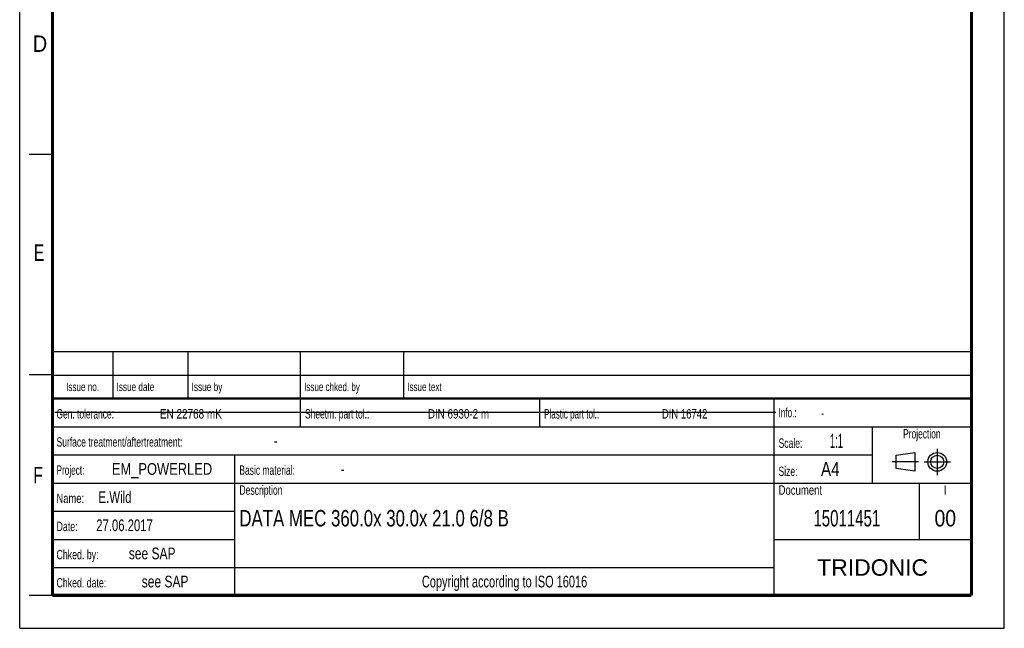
# Model space of a CAD drawing. Header units: millimetres. Extents: x 0 to 210, y 0 to 297.
# Tile 1 of 7: x 0 to 210, y 0 to 130. Entities that reach past the tile are written whole.
import ezdxf
from ezdxf.enums import TextEntityAlignment as Align

# ---------------------------------------------------------------- set-up
doc = ezdxf.new("R2010")
doc.units = ezdxf.units.MM
doc.header["$LTSCALE"] = 19.36
doc.linetypes.add('CENTER', pattern=[0.6, 0.375, -0.075, 0.075, -0.075])
doc.layers.get('0').update_dxf_attribs({"linetype": 'CONTINUOUS'})
doc.layers.add('DEFAULT_1', color=7, linetype='CENTER')
doc.layers.add('Z_NOTICE', color=7, linetype='CONTINUOUS')
doc.styles.get("Standard").update_dxf_attribs({"font": 'txt', "width": 0.7})
doc.styles.add('TEXTSTYLE_2', font='txt', dxfattribs={"width": 0.75})
doc.styles.add('TEXTSTYLE_4', font='arial.ttf')

# ---------------------------------------------------------------- blocks, each defined once
blk = doc.blocks.new('PROJEKTIONSMETHODE_BL0', base_point=(192.31, 35.47))
at = {"color": 2, "linetype": 'CONTINUOUS'}
for p, q in [((186.91, 36.87), (190.91, 37.47)), ((186.91, 34.07), (186.91, 36.87)), ((190.91, 37.47), (190.91, 33.47)), ((190.91, 33.47), (186.91, 34.07))]:
    blk.add_line(p, q, dxfattribs=at)
for radius in [2, 1.4]:
    blk.add_circle((195.71, 35.47), radius, dxfattribs=at)
at = {"layer": 'DEFAULT_1', "color": 2, "linetype": 'CENTER'}
for p, q in [((195.71, 38.27), (195.71, 32.67)), ((191.71, 35.47), (186.11, 35.47)), ((192.91, 35.47), (198.5, 35.47))]:
    blk.add_line(p, q, dxfattribs=at)

msp = doc.modelspace()

# ---------------------------------------------------------------- linework, layer by layer
at = {"color": 2, "linetype": 'CONTINUOUS'}
for p, q in [((0, 0), (0, 297)), ((210, 0), (210, 297)), ((7, 101), (2, 101)), ((6.91362, 48.96015), (6.91362, 58.96015)), ((6.91362, 58.96015), (202.91362, 58.96015)), ((19.91362, 48.96015), (19.91362, 58.96015)), ((35.91362, 48.96015), (35.91362, 58.96015)), ((59.91362, 48.96015), (59.91362, 58.96015)), ((81.91362, 48.96015), (81.91362, 58.96015)), ((202.91362, 48.96015), (202.91362, 58.96015)), ((7, 54), (2, 54)), ((6.91362, 53.96015), (202.91362, 53.96015)), ((6.91355, 6.96013), (6.91355, 48.96013)), ((6.91355, 48.96013), (202.91355, 48.96013)), ((6.91362, 48.96015), (202.91362, 48.96015)), ((59.91355, 42.96013), (59.91355, 48.96013)), ((110.91355, 42.96013), (110.91355, 48.96013)), ((160.91355, 6.96013), (160.91355, 48.96013)), ((202.91355, 6.96013), (202.91355, 48.96013)), ((6.91355, 42.96013), (202.91355, 42.96013)), ((181.91355, 30.96013), (181.91355, 42.96013)), ((6.91355, 36.96013), (181.91355, 36.96013)), ((45.91355, 6.96013), (45.91355, 36.96013)), ((6.91355, 30.96013), (202.91355, 30.96013)), ((191.91355, 18.96013), (191.91355, 30.96013)), ((6.91355, 24.96013), (45.91355, 24.96013)), ((6.91355, 18.96013), (45.91355, 18.96013)), ((160.91355, 18.96013), (202.91355, 18.96013)), ((6.91355, 12.96013), (160.91355, 12.96013)), ((7, 7), (2, 7)), ((6.91355, 6.96013), (202.91355, 6.96013)), ((0, 0), (210, 0))]:
    msp.add_line(p, q, dxfattribs=at)
at = {"color": 7, "linetype": 'CONTINUOUS'}
msp.add_line((7.46812, 46.04239), (161.26812, 46.04239), dxfattribs=at)
for points, const_width in [([(7, 7), (7, 290)], 0.7), ([(203, 7), (203, 290)], 0.7), ([(7, 49), (203, 49)], 0.5), ([(7, 7), (203, 7)], 0.7)]:
    msp.add_lwpolyline(points, dxfattribs=dict(at, const_width=const_width))

# ---------------------------------------------------------------- block references
at = {"color": 2, "linetype": 'CONTINUOUS'}
msp.add_blockref('PROJEKTIONSMETHODE_BL0', (192.30508, 35.46975), dxfattribs=at)

# ---------------------------------------------------------------- texts
at = {"color": 5, "linetype": 'CONTINUOUS', "style": 'TEXTSTYLE_2'}
for s, width, p in [('D', 0.904762, (2.80729, 122.85717)), ('E', 0.714286, (3.00245, 78.30247)), ('F', 0.714286, (2.92219, 30.89704))]:
    msp.add_text(s, height=3.5, dxfattribs=dict(at, width=width)).set_placement(p)
at = {"layer": 'Z_NOTICE', "color": 5, "linetype": 'CONTINUOUS', "style": 'TEXTSTYLE_2'}
for s, height, width, p in [('Issue date ', 1.8, 0.725108, (20.66362, 50.56015)), ('Issue by ', 1.8, 0.732804, (36.66362, 50.56015)), ('Issue chked. by', 1.8, 0.711111, (60.66362, 50.56015)), ('Issue text ', 1.8, 0.712121, (82.66362, 50.56015)), ('Gen. tolerance:', 2, 0.669841, (7.85105, 44.71013)), ('EN 22768 mK', 2, 0.792208, (29.91057, 44.71013)), ('Sheetm. part tol.:', 2, 0.67328, (60.85105, 44.71013)), ('DIN 6930-2 m', 2, 0.78373, (87.05343, 44.71013)), ('Plastic part tol.:', 2, 0.642857, (111.85105, 44.71013)), ('DIN 16742', 2, 0.759259, (136.95819, 44.71013)), ('Info.: ', 2, 0.64966, (161.85105, 44.96013)), ('Surface treatment/aftertreatment: ', 2, 0.681373, (7.85105, 38.71013)), ('Scale:  ', 2, 0.684524, (161.85105, 38.46013)), ('1:1', 3, 0.5, (172.80343, 38.46013)), ('-', 2.5, 0.714286, (54.18438, 38.71013)), ('Project: ', 2, 0.656085, (7.85105, 32.71013)), ('EM_POWERLED', 2.5, 0.822511, (19.66057, 32.71013)), ('Basic material: ', 2, 0.675595, (46.85105, 32.71013)), ('-', 2.5, 0.714286, (68.47009, 32.71013)), ('Size: ', 2, 0.678571, (161.85105, 32.46013)), (' A4', 3, 0.809524, (169.9939, 32.46013)), ('E.Wild', 2.5, 0.730159, (16.80343, 26.71013)), ('Description', 2, 0.688312, (46.85105, 28.46013)), ('Document', 2, 0.761905, (161.85105, 28.46013)), ('Name: ', 2, 0.746032, (7.85105, 26.71013)), ('27.06.2017', 2.5, 0.721429, (16.32724, 20.71013)), ('Date: ', 2, 0.706349, (7.85105, 20.71013)), ('Chked. by: ', 2, 0.701299, (7.85105, 14.71013)), ('see SAP', 2.5, 0.765306, (23.27962, 14.71013)), ('Chked. date: ', 2, 0.699634, (7.85105, 8.71013)), ('see SAP', 2.5, 0.765306, (26.04152, 8.71013))]:
    msp.add_text(s, height=height, dxfattribs=dict(at, width=width)).set_placement(p)
for s, height, width, p in [('Issue no.', 1.8, 0.719577, (13.41362, 50.56015)), ('Projection', 2, 0.671429, (192.41355, 40.46013)), ('I', 2, 0.833333, (197.41355, 28.46013)), ('Copyright according to ISO 16016', 2.5, 0.700149, (103.41355, 8.71013))]:
    msp.add_text(s, height=height, dxfattribs=dict(at, width=width)).set_placement(p, align=Align.CENTER)
at = {"layer": 'Z_NOTICE', "color": 5, "linetype": 'CONTINUOUS', "width": 0.714286}
msp.add_text('-', height=1.8, dxfattribs=at).set_placement((170.94628, 44.96013))
at = {"layer": 'Z_NOTICE', "color": 7, "linetype": 'CONTINUOUS', "style": 'TEXTSTYLE_2', "width": 0.767113}
msp.add_text('DATA MEC 360.0x 30.0x 21.0 6/8 B', height=3.5, dxfattribs=at).set_placement((46.85105, 21.71013))
at = {"layer": 'Z_NOTICE', "color": 7, "linetype": 'CONTINUOUS', "style": 'TEXTSTYLE_2'}
for s, width, p in [('15011451', 0.684524, (176.41355, 21.71013)), ('00', 0.880952, (197.41355, 21.71013))]:
    msp.add_text(s, height=3.5, dxfattribs=dict(at, width=width)).set_placement(p, align=Align.CENTER)
at = {"layer": 'Z_NOTICE', "color": 5, "linetype": 'CONTINUOUS', "style": 'TEXTSTYLE_4'}
msp.add_text('TRIDONIC', height=3.5, dxfattribs=at).set_placement((181.91355, 11.21013), align=Align.CENTER)

doc.saveas('drawing.dxf')
